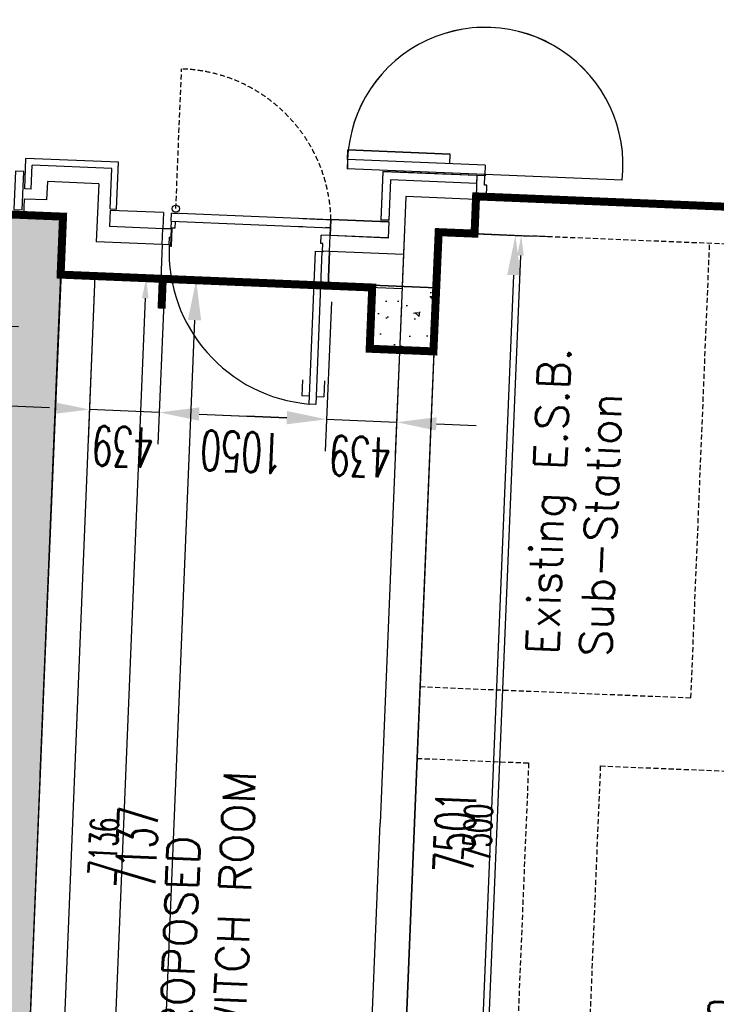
# Model space of a CAD drawing. Header units: millimetres. Extents: x 941089 to 2922714, y 799810 to 1997150.
# Tile 85 of 99: x 988691 to 993058, y 994089 to 1000260. Entities that reach past the tile are written whole.
import ezdxf

# ---------------------------------------------------------------- set-up
doc = ezdxf.new("R2010")
doc.units = ezdxf.units.MM
doc.header["$LTSCALE"] = 10
doc.header["$PDMODE"] = 3
doc.header["$PDSIZE"] = 5
for name, pattern in [('DASHDOT', [1, 0.5, -0.25, 0, -0.25]), ('L-PL-00$0$HIDDEN', [0.375, 0.25, -0.125]), ('L-PL-00$0$HIDDEN2', [4.7625, 3.175, -1.5875])]:
    doc.linetypes.add(name, pattern=pattern)
doc.layers.get('DEFPOINTS').update_dxf_attribs({"color": 21})
for name, color, linetype in [('COLS-00$0$CONC-SECTION', 6, 'Continuous'), ('COLS-00$0$HATCH', 22, 'Continuous'), ('FO-00 - FURN$0$DIM-GROMMETS', 21, 'Continuous'), ('FO-00$0$25', 21, 'Continuous'), ('FO-00$0$AREA GROSS', 21, 'Continuous'), ('L - PL-ext-00$0$DIMS-MASONARY', 21, 'Continuous'), ('L-PL-00$0$ar-build', 7, 'Continuous'), ('L-PL-00$0$ar-text', 2, 'Continuous'), ('L-PL-00$0$DIM', 21, 'Continuous'), ('L-PL-00$0$DIM-MASONRY', 21, 'Continuous'), ('L-PL-00$0$DOOR', 2, 'Continuous'), ('L-PL-00$0$PL-00$0$DIM', 21, 'Continuous'), ('L-PL-00$0$PL-00$0$DOOR', 21, 'Continuous'), ('L-PL-00$0$PL-00$0$WALL-EXTERNAL', 1, 'Continuous'), ('L-PL-00$0$PL-00$0$WALL-INTERNAL', 21, 'Continuous'), ('L-PL-00$0$PL-00$0$WINDOOR', 2, 'Continuous'), ('L-PL-00$0$VENTS', 4, 'Continuous'), ('L-PL-00$0$WALL-EXTERNAL', 1, 'Continuous'), ('L-PL-00$0$WALL-INTERNAL', 4, 'Continuous'), ('L-PL-00$0$WINDOOR', 2, 'Continuous'), ('L-PL-00$0$WINDOW', 2, 'Continuous'), ('REVISION', 1, 'DASHDOT')]:
    doc.layers.add(name, color=color, linetype=linetype)
doc.styles.add('FO-00 - FURN$0$Standard', font='romans.shx', dxfattribs={"width": 0.6})
doc.styles.add('FO-00$0$Standard', font='romans.shx', dxfattribs={"width": 0.6})
doc.styles.add('L - PL-ext-00$0$Standard', font='romans.shx', dxfattribs={"width": 0.6})
doc.styles.add('L-PL-00$0$PL-00$0$STANDARD', font='romans.shx', dxfattribs={"width": 0.6})
doc.dimstyles.new('FO-00 - FURN$0$ISO-25', dxfattribs={"dimscale": 100, "dimtxt": 2.5, "dimasz": 2.5, "dimexe": 1.25, "dimexo": 0.625, "dimtad": 1, "dimdec": 0, "dimtxsty": 'FO-00 - FURN$0$Standard', "dimcen": 2.5, "dimclrd": 21, "dimclre": 21, "dimadec": 0, "dimazin": 0, "dimtfac": 1, "dimtdec": 0, "dimtmove": 0, "dimatfit": 3, "dimfxl": 0, "dimarcsym": 0})
doc.dimstyles.new('FO-00$0$ISO-25', dxfattribs={"dimscale": 50, "dimtxt": 3.5, "dimasz": 2.5, "dimexe": 1.25, "dimexo": 0.625, "dimtad": 1, "dimdec": 0, "dimtxsty": 'FO-00$0$Standard', "dimcen": 2.5, "dimclrd": 21, "dimclre": 21, "dimadec": 0, "dimazin": 0, "dimtfac": 1, "dimtdec": 0, "dimtmove": 0, "dimatfit": 3, "dimfxl": 0, "dimarcsym": 0})
doc.dimstyles.new('L - PL-ext-00$0$ROYCETON', dxfattribs={"dimscale": 100, "dimtxt": 2.5, "dimasz": 2.5, "dimexe": 2, "dimexo": 1, "dimgap": 1, "dimtad": 1, "dimdec": 0, "dimtxsty": 'L - PL-ext-00$0$Standard', "dimcen": 2.5, "dimclrd": 256, "dimclre": 256, "dimclrt": 2, "dimaunit": 1, "dimazin": 0, "dimtfac": 1, "dimtdec": 0, "dimtmove": 0, "dimatfit": 3, "dimfxl": 0, "dimarcsym": 0})

# ---------------------------------------------------------------- blocks, each defined once
blk = doc.blocks.new('COLS-00')
at = {"layer": 'COLS-00$0$HATCH'}
h = blk.add_hatch(dxfattribs=at)
h.set_pattern_fill('AR-CONC', color=256, scale=2, angle=84.01264, style=0)
h.set_pattern_definition([(137.633556, (63690.88, 2073041.07), (46.89598, 362.74233), [38.1, -419.1]), (82.633556, (63690.88, 2073041.07), (-384.6978, -54.64789), [30.48, -335.28]), (188.084556, (63694.8, 2073071.3), (-337.80003, 308.095686), [32.38, -356.18]), (133.817756, (63589.37, 2073045.27), (106.39893, 538.22382), [57.15, -628.65]), (184.269156, (63598.23, 2073090.1), (-474.82401, 494.8362), [48.57, -534.27]), (78.817556, (63589.37, 2073045.27), (-474.8231, 494.8369), [45.72, -502.92]), (108.633556, (63616.84, 2073094.98), (216.87712, 294.52597), [38.1, -419.1]), (53.633556, (63616.84, 2073094.98), (-362.9581, 138.70907), [30.48, -335.28]), (159.084956, (63634.9, 2073119.52), (-146.08184, 433.23424), [32.38, -356.18]), (125.133556, (63690.88, 2073041.07), (-168.710798, 13.154579), [0, -331.216, 0, -340.36, 0, -336.55]), (95.133556, (63690.88, 2073041.07), (-194.672243, 141.798368), [0, -194.056, 0, -323.596, 0, -128.27]), (55.133556, (63686.2, 2072927.89), (22.644925, 270.476837), [0, -127, 0, -396.24, 0, -525.78]), (45.133556, (63684.1, 2072877.13), (-38.576957, 298.105454), [0, -165.1, 0, -263.144, 0, -373.38])])
h.paths.add_polyline_path([(990884.7, 998197.9), (990901.2, 998597.5), (991300.9, 998581), (991284.3, 998181.4)])
at = {"layer": 'COLS-00$0$CONC-SECTION'}
blk.add_lwpolyline([(990884.7, 998197.9), (990901.2, 998597.5), (991300.9, 998581), (991284.3, 998181.4)], close=True, dxfattribs=at)
blk = doc.blocks.new('*D299')
at = {"layer": 'DEFPOINTS', "color": 0}
for p in [(991317.4, 998927.9, 0), (991009, 991434.3, 0), (991525.4, 991412.9)]:
    blk.add_point(p, dxfattribs=at)
at = {"layer": 'FO-00$0$25', "color": 21, "lineweight": -2}
for p, q in [((991348.6, 998926.6), (991897.5, 998904)), ((991829.9, 998781.6), (991530.6, 991537.8)), ((991040.2, 991433), (991587.9, 991410.3))]:
    blk.add_line(p, q, dxfattribs=at)
at = {"layer": 'FO-00$0$25', "color": 21}
for points in [[(991809.1, 998782.5), (991850.7, 998780.8), (991835.1, 998906.5)], [(991509.8, 991538.7), (991551.4, 991537), (991525.4, 991412.9)]]:
    blk.add_solid(points, dxfattribs=at)
at = {"layer": 'FO-00$0$25', "color": 2, "insert": (991561.6, 995164.6), "char_height": 175, "attachment_point": 5, "rotation": 87.63374, "style": 'FO-00$0$Standard'}
blk.add_mtext('7500', dxfattribs=at)
blk = doc.blocks.new('*D300')
at = {"layer": 'DEFPOINTS', "color": 0}
for p in [(989162.1, 998652.4, 0), (988868.7, 991522.4, 0), (989188.3, 991509.1)]:
    blk.add_point(p, dxfattribs=at)
at = {"layer": 'FO-00$0$25', "color": 21, "lineweight": -2}
for p, q in [((989193.4, 998651.1), (989545.3, 998636.6)), ((989477.7, 998514.3), (989193.4, 991634)), ((988899.9, 991521.1), (989250.7, 991506.6))]:
    blk.add_line(p, q, dxfattribs=at)
at = {"layer": 'FO-00$0$25', "color": 21}
for points in [[(989456.9, 998515.1), (989498.6, 998513.4), (989482.9, 998639.2)], [(989172.6, 991634.9), (989214.2, 991633.2), (989188.3, 991509.1)]]:
    blk.add_solid(points, dxfattribs=at)
at = {"layer": 'FO-00$0$25', "color": 2, "insert": (989216.9, 995079.1), "char_height": 175, "attachment_point": 5, "rotation": 87.63374, "style": 'FO-00$0$Standard'}
blk.add_mtext('7136', dxfattribs=at)
blk = doc.blocks.new('*D544')
at = {"layer": 'DEFPOINTS', "color": 0}
for p in [(987274.3, 998587.1, 0), (988941.3, 998518.2), (988933.4, 998326.6)]:
    blk.add_point(p, dxfattribs=at)
at = {"layer": 'FO-00 - FURN$0$DIM-GROMMETS', "color": 21, "lineweight": -2}
for p, q in [((987271.7, 998524.6), (987261.2, 998270.6)), ((988938.7, 998455.8), (988928.2, 998201.7)), ((987516.2, 998385.1), (988683.6, 998336.9))]:
    blk.add_line(p, q, dxfattribs=at)
at = {"layer": 'FO-00 - FURN$0$DIM-GROMMETS', "color": 21}
for points in [[(987514.5, 998343.5), (987517.9, 998426.8), (987266.4, 998395.5)], [(988681.8, 998295.3), (988685.3, 998378.5), (988933.4, 998326.6)]]:
    blk.add_solid(points, dxfattribs=at)
at = {"layer": 'FO-00 - FURN$0$DIM-GROMMETS', "color": 0, "insert": (988091.6, 998161.8), "char_height": 250, "attachment_point": 5, "rotation": 177.63356, "style": 'FO-00 - FURN$0$Standard'}
blk.add_mtext('E.Q', dxfattribs=at)
blk = doc.blocks.new('L-PL-00$0$A$C1F10224B')
at = {"layer": 'L-PL-00$0$WINDOOR'}
for p, q in [((-2414, -139.1, 0), (-3277.7, -139.1, 0)), ((-3277.7, -198.2, 0), (-3277.7, -139.1, 0)), ((-2414, -198.2, 0), (-2414, -139.1, 0)), ((-2414, -139.1, 0), (-1552.3, -139.2, 0)), ((-910.9, -139.2, 0), (-49.2, -139.2, 0)), ((-49.2, -198.3, 0), (-49.2, -139.2, 0)), ((-49.2, -139.2, 0), (814.5, -139.2, 0)), ((814.5, -198.3, 0), (814.5, -139.2, 0)), ((-2414, -198.2, 0), (-3277.7, -198.2, 0)), ((-49.2, -198.3, 0), (814.5, -198.3, 0)), ((173, -198.3, 0), (173, -257.3, 0)), ((814.4, -198.3, 0), (814.4, -257.3, 0)), ((173, -257.3, 0), (814.4, -257.3, 0))]:
    blk.add_line(p, q, dxfattribs=at)
at = {"layer": 'L-PL-00$0$WINDOOR', "extrusion": (-3.10764e-09, -1.34719e-09, 1), "elevation": 0}
blk.add_lwpolyline([(-2463.2, -131.3), (-2463.2, 0), (-2398.2, 0), (-2398.2, -72.2), (-2414, -72.2), (-2414, -131.3), (-2463.2, -131.3)], dxfattribs=at)
at = {"layer": 'L-PL-00$0$WINDOOR', "extrusion": (-3.10764e-09, -1.34719e-09, 1)}
blk.add_lwpolyline([(0, -131.3), (0, 0), (-65, 0), (-65, -72.2), (-49.2, -72.2), (-49.2, -131.3), (0, -131.3)], dxfattribs=at)
at = {"layer": 'L-PL-00$0$WINDOOR'}
for centre in [(-2414, -135.2, 0), (-49.2, -135.2)]:
    blk.add_circle(centre, 3.94, dxfattribs=at)
for centre, end in [((-2414, -198.2, 0), 3.92144), ((-49.2, -198.3, 0), 3.92226)]:
    blk.add_arc(centre, 863.7, 176.07614, end, dxfattribs=at)
blk = doc.blocks.new('L-PL-00$0$A$C76F36481')
at = {"layer": 'L-PL-00$0$DOOR', "color": 9, "rotation": 180}
blk.add_blockref('L-PL-00$0$A$C1F10224B', (-65, 0, 0), dxfattribs=at)
blk = doc.blocks.new('L-PL-00$0$DOOR-1050')
at = {"layer": 'L-PL-00$0$DOOR'}
for p, q in [((-2.8, 912), (-2.8, 1012)), ((47.2, 1012), (-2.8, 1012)), ((87.2, 1012), (137.2, 1012)), ((137.2, 912), (137.2, 1012)), ((0, 100), (44.3, 100)), ((0, 100), (0, 0)), ((44, 100), (44, 53.1)), ((1006, 100), (1050, 100)), ((1006, 100), (1006, 53.1)), ((1050, 100), (1050, 0)), ((0, 0), (56, 0)), ((44, 53.1), (56, 53.1)), ((56, 53.1), (56, 0)), ((994, 53.1), (994, 0)), ((994, 53.1), (1006, 53.1)), ((994, 0), (1050, 0))]:
    blk.add_line(p, q, dxfattribs=at)
blk.add_lwpolyline([(87.2, 103.1), (47.2, 103.1), (47.2, 1062), (87.2, 1062)], close=True, dxfattribs=at)
blk.add_circle((44.2, 103), 3, dxfattribs=at)
blk.add_arc((47.2, 103), 958.8, 359.82101, 87.60928, dxfattribs=at)
blk = doc.blocks.new('L-PL-00$0$PL-00$0$A$C1F10224B')
at = {"layer": 'L-PL-00$0$PL-00$0$WINDOOR'}
for p, q in [((-2414, -139.1, 0), (-3277.7, -139.1, 0)), ((-3277.7, -198.2, 0), (-3277.7, -139.1, 0)), ((-2414, -198.2, 0), (-2414, -139.1, 0)), ((-2414, -139.1, 0), (-1552.3, -139.2, 0)), ((-910.9, -139.2, 0), (-49.2, -139.2, 0)), ((-49.2, -198.3, 0), (-49.2, -139.2, 0)), ((-49.2, -139.2, 0), (814.5, -139.2, 0)), ((814.5, -198.3, 0), (814.5, -139.2, 0)), ((-2414, -198.2, 0), (-3277.7, -198.2, 0)), ((-49.2, -198.3, 0), (814.5, -198.3, 0)), ((173, -198.3, 0), (173, -257.3, 0)), ((814.4, -198.3, 0), (814.4, -257.3, 0)), ((173, -257.3, 0), (814.4, -257.3, 0))]:
    blk.add_line(p, q, dxfattribs=at)
at = {"layer": 'L-PL-00$0$PL-00$0$WINDOOR', "extrusion": (-3.10764e-09, -1.34719e-09, 1), "elevation": 0}
blk.add_lwpolyline([(-2463.2, -131.3), (-2463.2, 0), (-2398.2, 0), (-2398.2, -72.2), (-2414, -72.2), (-2414, -131.3), (-2463.2, -131.3)], dxfattribs=at)
at = {"layer": 'L-PL-00$0$PL-00$0$WINDOOR', "extrusion": (-3.10764e-09, -1.34719e-09, 1)}
blk.add_lwpolyline([(0, -131.3), (0, 0), (-65, 0), (-65, -72.2), (-49.2, -72.2), (-49.2, -131.3), (0, -131.3)], dxfattribs=at)
at = {"layer": 'L-PL-00$0$PL-00$0$WINDOOR'}
for centre in [(-2414, -135.2, 0), (-49.2, -135.2)]:
    blk.add_circle(centre, 3.94, dxfattribs=at)
for centre, end in [((-2414, -198.2, 0), 3.92144), ((-49.2, -198.3, 0), 3.92226)]:
    blk.add_arc(centre, 863.7, 176.07614, end, dxfattribs=at)
blk = doc.blocks.new('L-PL-00$0$PL-00$0$A$C76F36481')
at = {"layer": 'L-PL-00$0$PL-00$0$DOOR', "color": 9, "rotation": 180}
blk.add_blockref('L-PL-00$0$PL-00$0$A$C1F10224B', (-65, 0, 0), dxfattribs=at)
blk = doc.blocks.new('L-PL-00')
at = {"layer": 'L-PL-00$0$ar-build', "extrusion": (-4.15581e-10, -1.0098e-08, 1)}
for p, q in [((990746.2, 999383.8, 0), (990748.7, 999442.8, 0)), ((991389.5, 999416.4, 0), (990748.7, 999442.8, 0)), ((990746.2, 999383.8, 0), (990743.8, 999324.7, 0)), ((991609.1, 999348.2, 0), (990746.2, 999383.8, 0)), ((991387.1, 999357.4, 0), (991389.5, 999416.4, 0)), ((991606.7, 999289.2, 0), (990743.8, 999324.7, 0)), ((991609.1, 999348.2, 0), (991606.7, 999289.2, 0)), ((991557.2, 999283.4), (991551.8, 999152.2, 0)), ((991557.2, 999283.4), (991555.1, 999233.4, 0)), ((991606.4, 999281.3), (991557.2, 999283.4)), ((991604, 999222.3, 0), (991606.4, 999281.3)), ((992467.7, 999253.8, 0), (991606.7, 999289.2, 0)), ((991619.7, 999221.7, 0), (991604, 999222.3, 0)), ((991616.7, 999149.5, 0), (991619.7, 999221.7, 0)), ((991551, 999133.5, 0), (991542.2, 998918.7, 0)), ((991551.8, 999152.2, 0), (991616.7, 999149.5, 0))]:
    blk.add_line(p, q, dxfattribs=at)
at = {"layer": 'L-PL-00$0$ar-build', "color": 8, "linetype": 'L-PL-00$0$HIDDEN', "extrusion": (-4.15581e-10, -1.0098e-08, 1)}
blk.add_line((991102.6, 998936.8, 0), (991088.2, 998589, 0), dxfattribs=at)
at = {"layer": 'L-PL-00$0$ar-build', "extrusion": (-4.15581e-10, -1.0098e-08, 1), "elevation": 0}
blk.add_lwpolyline([(990884.8, 998197), (990901.3, 998596.7), (991301, 998580.2), (991284.5, 998180.6)], close=True, dxfattribs=at)
at = {"layer": 'L-PL-00$0$ar-build', "extrusion": (-4.15581e-10, -1.0098e-08, 1)}
blk.add_circle((991606.6, 999285.3, 0), 3.94, dxfattribs=at)
blk.add_arc((991609.1, 999348.3, 0), 863.7, 353.72079, 181.56691, dxfattribs=at)
at = {"layer": 'L-PL-00$0$DIM-MASONRY', "extrusion": (-4.15581e-10, -1.0098e-08, 1)}
blk.add_line((989635.2, 998841.7, 0), (989635.2, 998841.7, 0), dxfattribs=at)
at = {"layer": 'L-PL-00$0$DOOR', "linetype": 'L-PL-00$0$HIDDEN2', "extrusion": (-4.15581e-10, -1.0098e-08, 1)}
blk.add_line((989669.5, 999076.1, 0), (989705.6, 999951.2, 0), dxfattribs=at)
at = {"layer": 'L-PL-00$0$DOOR', "extrusion": (-4.15581e-10, -1.0098e-08, 1)}
for p, q in [((989640.3, 998997.9, 0), (989642.3, 999048, 0)), ((990641.5, 999006.9, 0), (989642.3, 999048, 0)), ((989650.4, 999047.5, 0), (989684.4, 999046.1, 0)), ((990466.5, 999014.1, 0), (990595, 999008.8, 0)), ((990609.5, 999008.3, 0), (990641.5, 999006.9, 0)), ((989640.2, 998997.9, 0), (990639.4, 998956.7, 0)), ((990414.6, 998966, 0), (990464.6, 998963.9, 0)), ((990639.4, 998956.7, 0), (990607.4, 998958, 0)), ((990641.5, 999006.9, 0), (990639.4, 998956.7, 0))]:
    blk.add_line(p, q, dxfattribs=at)
at = {"layer": 'L-PL-00$0$DOOR', "extrusion": (-1.9258e-09, -1.02489e-08, 1), "elevation": 0}
for points in [[(989635.2, 998841.7), (989641.7, 998841.4), (989646.3, 998953.1), (989639.8, 998953.3)], [(989663.8, 998953.1), (989639.8, 998954.1), (989641.6, 998996.9), (989665.5, 998995.9)]]:
    blk.add_lwpolyline(points, close=True, dxfattribs=at)
at = {"layer": 'L-PL-00$0$DOOR', "extrusion": (-4.15581e-10, -1.0098e-08, 1)}
blk.add_circle((989669.5, 999076.1, 0), 22.4, dxfattribs=at)
at = {"layer": 'L-PL-00$0$DOOR', "linetype": 'L-PL-00$0$HIDDEN2', "extrusion": (-4.15581e-10, -1.0098e-08, 1)}
blk.add_arc((989677.6, 998987.4, 0), 964.2, 1.15957, 88.3356, dxfattribs=at)
at = {"layer": 'L-PL-00$0$PL-00$0$WALL-EXTERNAL', "extrusion": (-4.15581e-10, -1.0098e-08, 1)}
for p, q in [((988722.2, 999199.8, 0), (988730, 999389.6, 0)), ((988762.1, 999198.2, 0), (988768.3, 999348, 0)), ((989257.5, 999073.9, 0), (989267.9, 999327.5, 0)), ((989297.4, 999072.3, 0), (989309.5, 999365.8, 0)), ((990967.7, 999307.6), (990955.2, 999004.1, 0)), ((991557.2, 999283.4), (990967.7, 999307.6)), ((991015.6, 999255.6, 0), (991005.2, 999002, 0)), ((991555.1, 999233.4, 0), (991015.6, 999255.6, 0)), ((991557.2, 999283.4), (991555.1, 999233.4, 0)), ((988762.1, 999198.2, 0), (988722.2, 999199.8, 0)), ((989257.5, 999073.9, 0), (989297.4, 999072.3, 0)), ((989257, 999063.9, 0), (989252.9, 998963.9, 0)), ((989638.2, 998948.1, 0), (989252.9, 998963.9, 0)), ((990637.4, 998907, 0), (990641.5, 999006.9, 0)), ((991004.7, 998991.9, 0), (990641.5, 999006.9, 0)), ((991005.2, 999002, 0), (990955.2, 999004.1, 0)), ((991004.7, 998991.9, 0), (991000.6, 998892, 0)), ((991000.6, 998892, 0), (990637.4, 998907, 0))]:
    blk.add_line(p, q, dxfattribs=at)
at = {"layer": 'L-PL-00$0$PL-00$0$WALL-INTERNAL', "extrusion": (-4.15581e-10, -1.0098e-08, 1)}
for p, q in [((991111.4, 999151.6, 0), (991096.4, 998788, 0)), ((991551, 999133.5, 0), (991111.4, 999151.6, 0)), ((991551, 999133.5, 0), (991542.2, 998918.7, 0)), ((991542.2, 998918.7, 0), (991317.4, 998927.9, 0)), ((990624.4, 998592.2, 0), (990633.3, 998807.1, 0)), ((991096.4, 998788, 0), (990633.3, 998807.1, 0)), ((991087.6, 998573.2, 0), (990624.4, 998592.2, 0))]:
    blk.add_line(p, q, dxfattribs=at)
at = {"layer": 'L-PL-00$0$VENTS', "color": 21, "linetype": 'L-PL-00$0$HIDDEN2', "extrusion": (-4.15581e-10, -1.0098e-08, 1)}
for p, q in [((995314, 998763.4, 0), (991317.4, 998927.9, 0)), ((992898.7, 996010.4, 0), (993015.9, 998858, 0)), ((991200.2, 996080.3, 0), (992898.7, 996010.4, 0)), ((991181.7, 995630.7, 0), (991881, 995601.9, 0)), ((991881, 995601.9, 0), (991716.5, 991605.4, 0)), ((992330.6, 995583.4, 0), (992252.5, 993685.1, 0)), ((992330.6, 995583.4, 0), (994978.5, 995474.5, 0))]:
    blk.add_line(p, q, dxfattribs=at)
at = {"layer": 'L-PL-00$0$WALL-EXTERNAL'}
for p, q in [((988722.2, 999201), (988730, 999390.9)), ((989309.5, 999366.9), (988730, 999390.9)), ((988762.2, 999199.4), (988768.4, 999349.2)), ((989267.9, 999328.6), (988768.4, 999349.2)), ((989257.5, 999075), (989267.9, 999328.6)), ((989297.4, 999073.4), (989309.5, 999366.9)), ((990967.7, 999308.5), (990955.2, 999004.9)), ((991557.2, 999284.1), (990967.7, 999308.5)), ((991015.6, 999256.4), (991005.1, 999002.9)), ((991555.2, 999234.1), (991015.6, 999256.4)), ((991557.2, 999284.1), (991555.2, 999234.1)), ((989257, 999065), (989252.9, 998965.1)), ((989592.1, 999051.1), (989257, 999065)), ((989592.1, 999051.1), (989588, 998951.2)), ((990641.2, 999007.8), (990637.1, 998907.9)), ((991004.7, 998992.8), (990641.2, 999007.8)), ((991005.1, 999002.9), (990955.2, 999004.9)), ((991004.7, 998992.8), (991000.6, 998892.9)), ((991000.6, 998892.9), (990637.1, 998907.9))]:
    blk.add_line(p, q, dxfattribs=at)
at = {"layer": 'L-PL-00$0$WALL-INTERNAL'}
for p, q in [((988864.1, 999245.2), (988859.4, 999130.3)), ((989186, 999231.9), (988864.1, 999245.2)), ((989186, 999231.9), (989170.9, 998868.4)), ((988719.5, 999136.1), (988715.4, 999036.1)), ((988859.4, 999130.3), (988719.5, 999136.1)), ((991111.4, 999152.4), (991096.4, 998788.8)), ((991551, 999134.2), (991111.4, 999152.4)), ((991551, 999134.2), (991542.2, 998919.4)), ((988962.4, 999025.8), (988715.4, 999036.1)), ((988947.3, 998661.3, 0), (988962.4, 999025.8, 0)), ((991317.3, 998928.7), (991172.8, 995431.7)), ((991542.2, 998919.4), (991317.3, 998928.7)), ((989583.9, 998851.3), (989170.9, 998868.4)), ((989583.9, 998851.3), (989575, 998636.5)), ((990633, 998808), (990624.1, 998593.1)), ((991096.4, 998788.8), (990633, 998808)), ((988947.2, 998662.4), (988817.7, 995529)), ((989575, 998636.5), (988947.2, 998662.4)), ((991087.5, 998574), (990624.1, 998593.1))]:
    blk.add_line(p, q, dxfattribs=at)
at = {"layer": 'L-PL-00$0$WALL-INTERNAL', "extrusion": (-4.15581e-10, -1.0098e-08, 1)}
for p, q in [((991317.4, 998927.9, 0), (991173.5, 995430.9, 0)), ((991096.4, 998788, 0), (990949.8, 995224.9, 0)), ((988947.3, 998661.3, 0), (988645, 991316.4, 0)), ((989162.1, 998652.4, 0), (988868.7, 991522.4, 0)), ((991173.5, 995430.9, 0), (991009, 991434.3, 0)), ((991009, 991434.3, 0), (991173.5, 995430.9, 0)), ((990794.2, 991443.1, 0), (990949.8, 995224.9, 0))]:
    blk.add_line(p, q, dxfattribs=at)
at = {"layer": 'L-PL-00$0$WINDOW', "elevation": 0}
blk.add_lwpolyline([(988654.7, 999070.7), (988706.8, 999068.5), (988716.7, 999308.7), (988664.6, 999310.8)], close=True, dxfattribs=at)
at = {"layer": 'L-PL-00$0$DIM', "rotation": 357.6347620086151}
blk.add_blockref('L-PL-00$0$A$C76F36481', (991616.7, 999150.2, 0), dxfattribs=at)
at = {"layer": 'L-PL-00$0$DOOR', "rotation": 177.6433262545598}
blk.add_blockref('L-PL-00$0$DOOR-1050', (990637.1, 998908.1), dxfattribs=at)
at = {"layer": 'L-PL-00$0$PL-00$0$DIM', "extrusion": (-4.15581e-10, -1.0098e-08, 1), "rotation": 357.6445325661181}
blk.add_blockref('L-PL-00$0$PL-00$0$A$C76F36481', (991616.7, 999149.5, 0), dxfattribs=at)
at = {"layer": 'L-PL-00$0$ar-text', "extrusion": (-4.15581e-10, -1.0098e-08, 1), "char_height": 200, "width": 2435.465, "attachment_point": 1, "text_direction": (0.04112, 0.999154, 0), "style": 'L-PL-00$0$PL-00$0$STANDARD'}
for s, insert in [('{\\W1;Existing E.S.B. Sub-Station}', (991866.4, 996285.5, 0)), ('{\\W1;PROPOSED\\PSWITCH ROOM}', (989562.7, 993721.4, 0)), ('{\\W1;PROPOSED E.S.B. Sub-Station}', (992211.7, 992517.2, 0))]:
    blk.add_mtext(s, dxfattribs=dict(at, insert=insert))
blk = doc.blocks.new('*D781')
at = {"layer": 'DEFPOINTS', "color": 0}
for p in [(989162.1, 998653.6), (988868.6, 991522.4, 0), (989502.3, 991496.2)]:
    blk.add_point(p, dxfattribs=at)
at = {"layer": 'L - PL-ext-00$0$DIMS-MASONARY', "lineweight": -2}
for p, q in [((989262, 998649.5), (989996.8, 998619.1)), ((989786.7, 998377.6), (989512.6, 991746)), ((988968.5, 991518.2), (989702.1, 991487.9))]:
    blk.add_line(p, q, dxfattribs=at)
at = {"layer": 'L - PL-ext-00$0$DIMS-MASONARY'}
for points in [[(989745, 998379.3), (989828.3, 998375.8), (989797, 998627.4)], [(989471, 991747.7), (989554.2, 991744.2), (989502.3, 991496.2)]]:
    blk.add_solid(points, dxfattribs=at)
at = {"layer": 'L - PL-ext-00$0$DIMS-MASONARY', "color": 2, "insert": (989424.8, 995071.1), "char_height": 250, "attachment_point": 5, "rotation": 87.63343, "style": 'L - PL-ext-00$0$Standard'}
blk.add_mtext('7137', dxfattribs=at)
blk = doc.blocks.new('*D787')
at = {"layer": 'DEFPOINTS', "color": 0}
for p in [(991317.3, 998928.7), (991798.6, 998908.8), (991008.9, 991434.3, 0)]:
    blk.add_point(p, dxfattribs=at)
at = {"layer": 'L - PL-ext-00$0$DIMS-MASONARY', "lineweight": -2}
for p, q in [((991417.3, 998924.6), (991998.5, 998900.6)), ((991499.2, 991664.2), (991788.3, 998659)), ((991108.8, 991430.1), (991688.7, 991406.2))]:
    blk.add_line(p, q, dxfattribs=at)
at = {"layer": 'L - PL-ext-00$0$DIMS-MASONARY'}
for points in [[(991746.7, 998660.7), (991829.9, 998657.3), (991798.6, 998908.8)], [(991457.6, 991665.9), (991540.9, 991662.5), (991488.9, 991414.4)]]:
    blk.add_solid(points, dxfattribs=at)
at = {"layer": 'L - PL-ext-00$0$DIMS-MASONARY', "color": 2, "insert": (991419, 995170.9), "char_height": 250, "attachment_point": 5, "rotation": 87.63343, "style": 'L - PL-ext-00$0$Standard'}
blk.add_mtext('7501', dxfattribs=at)
blk = doc.blocks.new('*D789')
at = {"layer": 'DEFPOINTS', "color": 0}
for p in [(989162.1, 998653.6), (989600.3, 998635.5, 0), (989127.5, 997817)]:
    blk.add_point(p, dxfattribs=at)
at = {"layer": 'L - PL-ext-00$0$DIMS-MASONARY', "lineweight": -2}
for p, q in [((989157.9, 998553.7), (989119.2, 997617.2)), ((989596.1, 998535.5), (989557.4, 997599.1)), ((988877.7, 997827.4), (988627.9, 997837.7)), ((989565.7, 997798.9), (989127.5, 997817)), ((989815.5, 997788.6), (990065.3, 997778.3))]:
    blk.add_line(p, q, dxfattribs=at)
at = {"layer": 'L - PL-ext-00$0$DIMS-MASONARY'}
for points in [[(988876, 997785.7), (988879.4, 997869), (989127.5, 997817)], [(989813.8, 997747), (989817.2, 997830.2), (989565.7, 997798.9)]]:
    blk.add_solid(points, dxfattribs=at)
at = {"layer": 'L - PL-ext-00$0$DIMS-MASONARY', "color": 2, "insert": (989337.3, 997583.2), "char_height": 250, "attachment_point": 5, "rotation": 177.63343, "style": 'L - PL-ext-00$0$Standard'}
blk.add_mtext('439', dxfattribs=at)
blk = doc.blocks.new('*D790')
at = {"layer": 'DEFPOINTS', "color": 0}
for p in [(990649.4, 998592.1, 0), (991087.5, 998574), (991052.9, 997737.5)]:
    blk.add_point(p, dxfattribs=at)
at = {"layer": 'L - PL-ext-00$0$DIMS-MASONARY', "lineweight": -2}
for p, q in [((990645.2, 998492.2), (990606.5, 997555.7)), ((991083.4, 998474.1), (991044.7, 997537.6)), ((990365, 997765.9), (990115.2, 997776.2)), ((990614.8, 997755.6), (991052.9, 997737.5)), ((991302.7, 997727.1), (991552.5, 997716.8))]:
    blk.add_line(p, q, dxfattribs=at)
at = {"layer": 'L - PL-ext-00$0$DIMS-MASONARY'}
for points in [[(990363.3, 997724.3), (990366.7, 997807.5), (990614.8, 997755.6)], [(991301, 997685.5), (991304.4, 997768.8), (991052.9, 997737.5)]]:
    blk.add_solid(points, dxfattribs=at)
at = {"layer": 'L - PL-ext-00$0$DIMS-MASONARY', "color": 2, "insert": (990824.6, 997521.7), "char_height": 250, "attachment_point": 5, "rotation": 177.63343, "style": 'L - PL-ext-00$0$Standard'}
blk.add_mtext('439', dxfattribs=at)
blk = doc.blocks.new('*D791')
at = {"layer": 'DEFPOINTS', "color": 0}
for p in [(989600.3, 998635.5, 0), (990649.4, 998592.1, 0), (990614.8, 997755.6)]:
    blk.add_point(p, dxfattribs=at)
at = {"layer": 'L - PL-ext-00$0$DIMS-MASONARY', "lineweight": -2}
for p, q in [((989596.1, 998535.5), (989557.4, 997599.1)), ((990645.2, 998492.2), (990606.5, 997555.7)), ((989815.5, 997788.6), (990365, 997765.9))]:
    blk.add_line(p, q, dxfattribs=at)
at = {"layer": 'L - PL-ext-00$0$DIMS-MASONARY'}
for points in [[(989813.8, 997747), (989817.2, 997830.2), (989565.7, 997798.9)], [(990363.3, 997724.3), (990366.7, 997807.5), (990614.8, 997755.6)]]:
    blk.add_solid(points, dxfattribs=at)
at = {"layer": 'L - PL-ext-00$0$DIMS-MASONARY', "color": 2, "insert": (990081, 997552.4), "char_height": 250, "attachment_point": 5, "rotation": 177.63343, "style": 'L - PL-ext-00$0$Standard'}
blk.add_mtext('1050', dxfattribs=at)
blk = doc.blocks.new('FO-00')
at = {"layer": 'FO-00$0$25'}
blk.add_hatch(color=254, dxfattribs=at).paths.add_polyline_path([(962106.9, 976297.2), (962063.7, 975252.9), (956064.8, 975500.9), (956819.2, 993755.4), (957034, 993746.5), (957074.1, 994715.7), (957029.1, 994717.6), (957254.7, 1000176.3), (961815.3, 999987.8), (961813.4, 999942.9), (962465.1, 999916), (962451.1, 999578.5), (962850.8, 999561.9), (962867.3, 999961.6), (962785.1, 999965), (962791.5, 1000117.6), (969658.5, 999833.8), (969650.2, 999634), (973094.2, 999491.9), (973087, 999317.8), (974330.1, 999266.5), (974344.7, 999639.8), (980603.5, 999381.4), (980588, 999007.9), (981801.1, 998957.8), (981787.3, 998623.7), (982186.9, 998607.2), (982215.9, 999304.8), (988737.4, 999035.2), (988737.4, 999035.2), (988964.3, 999024.2), (988817.7, 995529), (988645, 991316.4), (994995.8, 991065.9), (995186.1, 991058), (994995.8, 991065.9), (994970.9, 990466.4), (995161.3, 990458.5), (994864, 983264.6), (994673.8, 983272.5), (994648.9, 982673), (994839.2, 982665.1), (994537.8, 975370.1), (994353, 975377.8), (994336.4, 974978.1), (994521.2, 974970.4), (994466.7, 973651.6), (994631.5, 973645.2), (994522.9, 970907.8), (989272.4, 971124.4), (989710.8, 981776), (985249.6, 981960.4), (985342.2, 984209.1), (981645.3, 984361.3), (981527.5, 981498.7), (981439.7, 979366.4), (981353.4, 977267.7), (984800.4, 977125.6), (984714.7, 975047.1), (981578.6, 972159.6), (969604.9, 972654.5), (969742.4, 975981.5)])
at = {"layer": 'DEFPOINTS', "color": 5, "const_width": 50}
blk.add_lwpolyline([(982215.7, 999304.8), (988962.3, 999025.9), (988947.2, 998662.4), (989587.5, 998636), (989579.8, 998449.5), (989587.5, 998636), (990900.5, 998581.7), (990884.7, 998197.9), (991284.3, 998181.4), (991317.3, 998928.7), (991542.2, 998919.4), (991551.8, 999152.9), (994012.9, 999051.2), (994005.1, 998817.6), (995504.2, 998755.7), (995184.8, 991058.1), (994995.8, 991065.9), (994970.9, 990466.4), (995161.3, 990458.5), (994862.8, 983264.6)], dxfattribs=at)
at = {"layer": 'FO-00$0$AREA GROSS', "color": 3}
blk.add_lwpolyline([(982215.9, 999304.8), (988737.4, 999035.2), (988737.4, 999035.2), (988737.4, 999035.2), (988964.3, 999024.2), (988816.9, 995508), (988645, 991316.4), (994995.8, 991065.9), (995186.1, 991058), (994995.8, 991065.9), (994970.9, 990466.4), (995161.3, 990458.5), (994864, 983264.6)], dxfattribs=at)
at = {"layer": 'FO-00$0$25'}
for base, p1, p2, picture, middle in [((991525.4, 991412.9), (991317.4, 998927.9, 0), (991009, 991434.3, 0), '*D299', (991561.6, 995164.6)), ((989188.3, 991509.1), (989162.1, 998652.4, 0), (988868.7, 991522.4, 0), '*D300', (989216.9, 995079.1))]:
    dim = blk.add_linear_dim(base=base, p1=p1, p2=p2, angle=87.63374, dimstyle='FO-00$0$ISO-25', override={"dimclrt": 2}, dxfattribs=at)
    dim.commit()
    dim.dimension.update_dxf_attribs({"geometry": picture, "text_midpoint": middle})
blk = doc.blocks.new('FO-00 - FURN')
at = {"layer": 'FO-00 - FURN$0$DIM-GROMMETS'}
dim = blk.add_linear_dim(base=(988933.4, 998326.6), p1=(987274.3, 998587.1, 0), p2=(988941.3, 998518.2), angle=177.63356, text='E.Q', dimstyle='FO-00 - FURN$0$ISO-25', dxfattribs=at)
dim.commit()
dim.dimension.update_dxf_attribs({"geometry": '*D544', "text_midpoint": (988091.6, 998161.8)})
blk = doc.blocks.new('L - PL-ext-00')
at = {"layer": 'L - PL-ext-00$0$DIMS-MASONARY'}
for base, p1, p2, angle, picture, middle in [((991798.6, 998908.8), (991008.9, 991434.3, 0), (991317.3, 998928.7), 87.63343, '*D787', (991419, 995170.9)), ((989502.3, 991496.2), (989162.1, 998653.6), (988868.6, 991522.4, 0), 87.63343, '*D781', (989424.8, 995071.1)), ((990614.8, 997755.6), (989600.3, 998635.5, 0), (990649.4, 998592.1, 0), 177.63343, '*D791', (990081, 997552.4))]:
    dim = blk.add_linear_dim(base=base, p1=p1, p2=p2, angle=angle, dimstyle='L - PL-ext-00$0$ROYCETON', dxfattribs=at)
    dim.commit()
    dim.dimension.update_dxf_attribs({"geometry": picture, "text_midpoint": middle})
for base, p1, p2, picture, middle in [((989127.5, 997817), (989600.3, 998635.5, 0), (989162.1, 998653.6), '*D789', (989346.6, 997808)), ((991052.9322, 997737.4628), (990649.3669, 998592.0971, 0), (991087.5041, 998573.9908), '*D790', (990833.8636, 997746.5164))]:
    dim = blk.add_linear_dim(base=base, p1=p1, p2=p2, angle=177.63343, dimstyle='L - PL-ext-00$0$ROYCETON', dxfattribs=at)
    dim.commit()
    dim.dimension.update_dxf_attribs({"geometry": picture, "text_midpoint": middle, "dimtype": 128})

msp = doc.modelspace()

# ---------------------------------------------------------------- block references
at = {"layer": 'REVISION'}
for name in ['FO-00 - FURN', 'FO-00', 'L - PL-ext-00', 'L-PL-00', 'COLS-00']:
    msp.add_blockref(name, (0, 0), dxfattribs=at)

doc.saveas('drawing.dxf')
